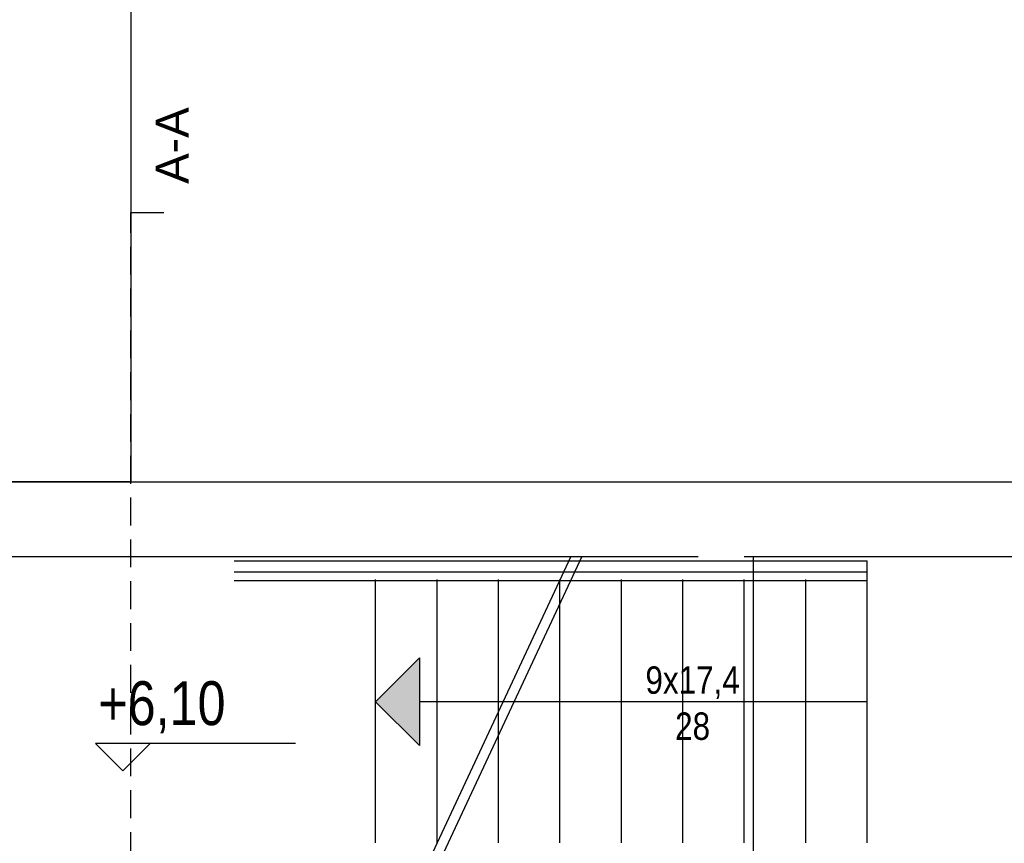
# Model space of a CAD drawing. Header units: inches. Extents: x 18535 to 24863, y 1480 to 5771.
# Tile 7 of 11: x 21545 to 21994, y 3290 to 3665. Entities that reach past the tile are written whole.
import ezdxf
from ezdxf.enums import TextEntityAlignment as Align

# ---------------------------------------------------------------- set-up
doc = ezdxf.new("R2010")
doc.units = ezdxf.units.IN
doc.header["$MEASUREMENT"] = 0
doc.linetypes.add('DASHED', pattern=[19.05, 12.7, -6.35])
for name, color, linetype in [('_T opisy', 7, 'Continuous'), ('_T sciany', 7, 'Continuous'), ('AA_OPIS PZT', 7, 'Continuous'), ('AA_PRZ SCIANY ISTNIEJĄCE', 7, 'Continuous'), ('AA_PRZ_SCIANY_030', 7, 'Continuous'), ('AA_WIDOK_009', 7, 'Continuous'), ('ArchiCAD', 7, 'Continuous'), ('Window-Door Markers', 7, 'Continuous')]:
    doc.layers.add(name, color=color, linetype=linetype)
doc.styles.add('GENERATED_STYLE_1', font='txt')
doc.styles.add('GENERATED_STYLE_2', font='arial.ttf')
doc.styles.add('GENERATED_STYLE_7', font='txt')
doc.styles.get("Standard").update_dxf_attribs({"font": 'txt', "bigfont": 'BIGFONT.SHX'})
pattern_1 = [(45, (0, 0), (-2.24506403, 2.24506403), [])]

# ---------------------------------------------------------------- blocks, each defined once
blk = doc.blocks.new('D2 65_6')
at = {"color": 140, "linetype": 'Continuous'}
for p, q in [((-70, 98), (-65.555, 98)), ((-70, 0), (-70, 98)), ((-65.555, 0), (-65.555, 98)), ((70, 42), (65.555, 42)), ((65.555, 0), (65.555, 42)), ((70, 0), (70, 42)), ((-77, 0), (-70, 0)), ((-77, -7), (-77, 0)), ((-70, 0), (-70, -7)), ((-70, 0), (-65.555, 0)), ((70, 0), (65.555, 0)), ((77, 0), (70, 0)), ((70, 0), (70, -7)), ((77, -7), (77, 0)), ((-70, -7), (-77, -7)), ((70, -7), (77, -7))]:
    blk.add_line(p, q, dxfattribs=at)
for centre, radius, start, end in [((-70, 0), 98, 0, 87.40301), ((70, 0), 42, 96.04131, 180)]:
    blk.add_arc(centre, radius, start, end, dxfattribs=at)
blk = doc.blocks.new('Window-Door Marker - 70_4427')
at = {"layer": 'ArchiCAD', "color": 140, "linetype": 'Continuous'}
blk.add_line((0, 75), (0, -25), dxfattribs=at)
blk = doc.blocks.new('WALL_19', base_point=(21530.69, 2759.34))
at = {"layer": '_T sciany'}
h = blk.add_hatch(dxfattribs=at)
h.set_pattern_fill('ANSI31', color=5, style=0, pattern_type=2)
h.set_pattern_definition(pattern_1)
h.paths.add_polyline_path([(21538.19, 3420.57), (21523.19, 3420.57), (21523.19, 2928.9), (21538.19, 2928.9)], flags=0)
h = blk.add_hatch(dxfattribs=at)
h.set_pattern_fill('ANSI31', color=5, style=0, pattern_type=2)
h.set_pattern_definition(pattern_1)
h.paths.add_polyline_path([(21538.19, 2774.9), (21523.19, 2774.9), (21523.19, 2774.34), (21538.19, 2774.34)], flags=0)
at = {"layer": '_T sciany', "color": 5, "linetype": 'Continuous'}
for p, q in [((21538.19, 3420.57), (21523.19, 3420.57)), ((21523.19, 3420.57), (21523.19, 2928.9)), ((21538.19, 2928.9), (21538.19, 3420.57)), ((21523.19, 2928.9), (21538.19, 2928.9)), ((21523.19, 2774.9), (21538.19, 2774.9)), ((21523.19, 2774.9), (21523.19, 2774.34)), ((21538.19, 2774.34), (21538.19, 2774.9))]:
    blk.add_line(p, q, dxfattribs=at)
at = {"layer": '_T sciany', "rotation": 90.00000000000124}
blk.add_blockref('D2 65_6', (21523.19, 2851.9), dxfattribs=at)
at = {"layer": 'Window-Door Markers'}
ref = blk.add_blockref('Window-Door Marker - 70_4427', (21523.19, 2851.9), dxfattribs=dict(at, rotation=90))
ref.add_attrib('AC_WIDO_A_SIZE', '140', dxfattribs={"color": 255, "height": 10, "style": 'GENERATED_STYLE_2'}).set_placement((21473.19, 2853.94), align=Align.BOTTOM_LEFT)
ref.add_attrib('AC_WIDO_B_SIZE', '240', dxfattribs={"color": 255, "height": 10, "style": 'GENERATED_STYLE_2'}).set_placement((21473.19, 2833.94), align=Align.BOTTOM_LEFT)
blk = doc.blocks.new('LINE_4683', base_point=(21931.28, 3354.34))
at = {"layer": '_T sciany', "color": 150, "linetype": 'Continuous'}
for p, q in [((21707.28, 3354.34), (21727.28, 3374.34)), ((21727.28, 3374.34), (21727.28, 3334.34)), ((21707.28, 3354.34), (21727.28, 3334.34)), ((21931.28, 3354.34), (21727.28, 3354.34))]:
    blk.add_line(p, q, dxfattribs=at)
at = {"layer": '_T sciany', "color": 150}
blk.add_solid([(21707.28, 3354.34), (21727.28, 3374.34), (21727.28, 3334.34)], dxfattribs=at)

msp = doc.modelspace()

# ---------------------------------------------------------------- linework, layer by layer
at = {"layer": '_T sciany', "color": 150, "linetype": 'Continuous'}
for p, q in [((21796.3, 3420.57), (21733.16, 3285.57)), ((21801.3, 3420.57), (21738.16, 3285.57)), ((21642.85, 3418.57), (21931.28, 3418.57)), ((21931.28, 3290.11), (21931.28, 3418.57)), ((21642.85, 3413.57), (21931.28, 3413.57)), ((21642.85, 3409.57), (21931.28, 3409.57)), ((21707.28, 3290.11), (21707.28, 3410.11)), ((21735.28, 3290.11), (21735.28, 3410.11)), ((21763.28, 3290.11), (21763.28, 3410.11)), ((21791.28, 3290.11), (21791.28, 3410.11)), ((21819.28, 3290.11), (21819.28, 3410.11)), ((21847.28, 3290.11), (21847.28, 3410.11)), ((21875.28, 3290.11), (21875.28, 3410.11)), ((21903.28, 3290.11), (21903.28, 3410.11)), ((21763.28, 3290.11), (21763.28, 3339.28)), ((21592.03, 3322.86), (21579.63, 3335.26)), ((21579.68, 3335.54), (21670.81, 3335.54)), ((21592.03, 3322.86), (21604.8, 3335.63))]:
    msp.add_line(p, q, dxfattribs=at)
at = {"layer": 'AA_PRZ SCIANY ISTNIEJĄCE', "color": 252, "linetype": 'Continuous'}
msp.add_line((21595.73, 3577.35), (21610.73, 3577.35), dxfattribs=at)
at = {"layer": 'AA_PRZ_SCIANY_030', "color": 150, "linetype": 'Continuous'}
for p, q in [((21595.73, 4221.36), (21595.73, 3454.57)), ((21595.73, 3454.57), (21073.2, 3454.57))]:
    msp.add_line(p, q, dxfattribs=at)
at = {"layer": 'AA_PRZ_SCIANY_030', "color": 1, "linetype": 'Continuous'}
for p, q in [((21166.3, 3454.57), (22142.3, 3454.57)), ((21200.3, 3420.57), (21854.3, 3420.57)), ((21875.3, 3420.57), (22122.3, 3420.57))]:
    msp.add_line(p, q, dxfattribs=at)
at = {"layer": 'AA_WIDOK_009', "color": 252, "linetype": 'DASHED'}
msp.add_line((21595.73, 2196.41), (21595.73, 3577.35), dxfattribs=at)
at = {"layer": 'AA_WIDOK_009', "color": 251, "linetype": 'Continuous'}
msp.add_line((21879.3, 3420.57), (21879.3, 2987.57), dxfattribs=at)

# ---------------------------------------------------------------- block references
at = {"layer": '_T sciany', "color": 5}
msp.add_blockref('WALL_19', (21530.69, 2759.34), dxfattribs=at)
at = {"layer": '_T sciany', "color": 150, "linetype": 'Continuous'}
msp.add_blockref('LINE_4683', (21931.28, 3354.34), dxfattribs=at)

# ---------------------------------------------------------------- texts
at = {"layer": '_T opisy', "color": 150, "insert": (21851.75, 3336.8), "char_height": 12.5, "attachment_point": 8, "line_spacing_factor": 1.007581, "style": 'GENERATED_STYLE_7'}
msp.add_mtext('\\A1;{\\fArial Narrow Europa Srodkowa|b0|i0|c0|p34;9x17,4\\P28}', dxfattribs=at)
at = {"layer": '_T opisy', "color": 150, "insert": (21609.9, 3339.97), "char_height": 20, "attachment_point": 8, "style": 'GENERATED_STYLE_7'}
msp.add_mtext('\\A1;{\\fArial Narrow Europa Srodkowa|b0|i0|c0|p34;+6,10}', dxfattribs=at)
at = {"layer": 'AA_OPIS PZT', "color": 2, "insert": (21614.57, 3590.32), "char_height": 15, "attachment_point": 4, "rotation": 90}
msp.add_mtext('\\A1;{\\fArial Unicode MS Zachodni|b0|i0|c0|p34;A-A}', dxfattribs=at)

doc.saveas('drawing.dxf')
